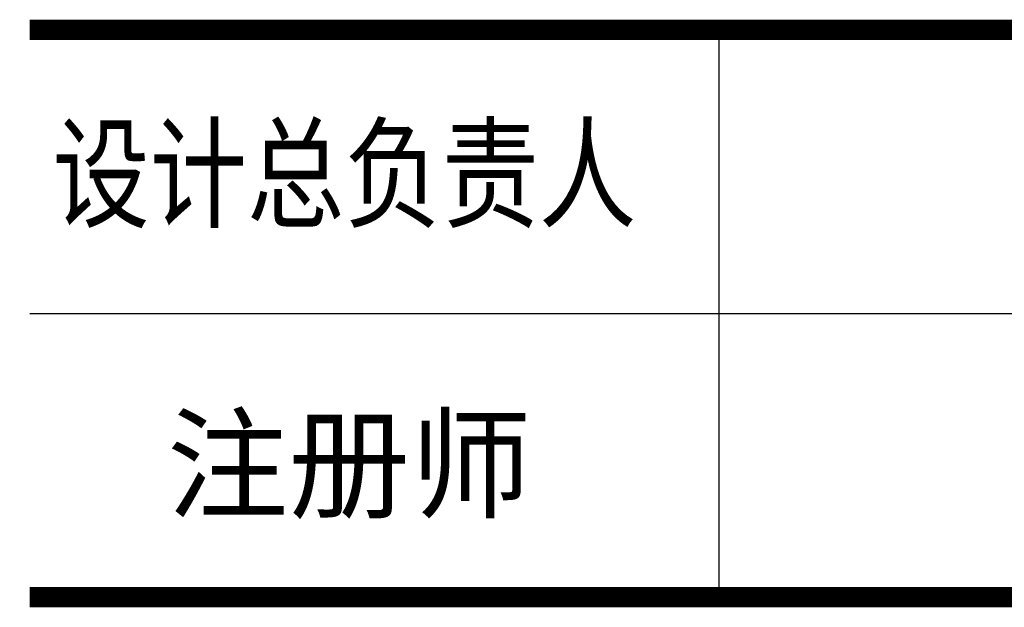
# Model space of a CAD drawing. Extents: x 475446 to 490894, y 3788879 to 3821323.
# Tile 30 of 75: x 484719 to 484743, y 3818101 to 3818115. Entities that reach past the tile are written whole.
import ezdxf

# ---------------------------------------------------------------- set-up
doc = ezdxf.new("R2010")
doc.units = 0
doc.header["$LTSCALE"] = 0.5
doc.layers.get('0').update_dxf_attribs({"linetype": 'CONTINUOUS'})
doc.layers.add('TK-PUBLIC', color=7, linetype='CONTINUOUS')
doc.styles.add('新标识1', font='simhei_0.ttf')
doc.styles.add('黑体窄', font='simhei_0.ttf', dxfattribs={"width": 0.8})

# ---------------------------------------------------------------- blocks, each defined once
blk = doc.blocks.new('03')
blk.add_line((485320.672, 3817606.708), (485320.672, 3817571.708))
at = {"layer": 'TK-PUBLIC'}
for p, q in [((485278.172, 3817589.208), (485390.672, 3817589.208)), ((485278.172, 3817571.708), (485390.672, 3817571.708)), ((485278.172, 3817571.708), (485390.672, 3817571.708))]:
    blk.add_line(p, q, dxfattribs=at)
at = {"layer": 'TK-PUBLIC', "const_width": 1.25}
for points in [[(485278.172, 3817606.708), (485390.672, 3817606.708)], [(485278.172, 3817571.708), (485390.672, 3817571.708)]]:
    blk.add_lwpolyline(points, dxfattribs=at)
at = {"layer": 'TK-PUBLIC', "style": '黑体窄', "width": 0.8}
blk.add_text('设计总负责人', height=5.5, dxfattribs=at).set_placement((485279.566, 3817595.084))
at = {"layer": 'TK-PUBLIC', "style": '新标识1'}
blk.add_text('注册师', height=5.5, dxfattribs=at).set_placement((485286.621, 3817577.156))

msp = doc.modelspace()

# ---------------------------------------------------------------- block references
at = {"color": 3, "linetype": 'Continuous', "xscale": 0.4000000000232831, "yscale": 0.3999999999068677, "zscale": 0.4}
msp.add_blockref('03', (290608.153, 2291072.525), dxfattribs=at)

doc.saveas('drawing.dxf')
